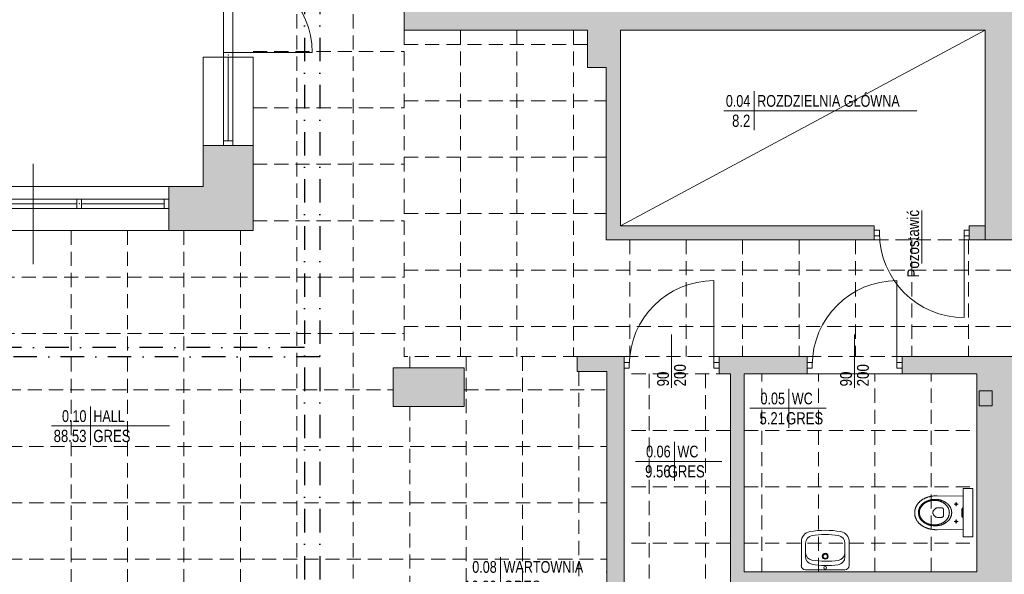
# Model space of a CAD drawing. Header units: millimetres. Extents: x -23540 to 53212, y -37964 to 41185.
# Tile 153 of 203: x 12116 to 13163, y -31683 to -31093. Entities that reach past the tile are written whole.
import ezdxf
from ezdxf.enums import TextEntityAlignment as Align

# ---------------------------------------------------------------- set-up
doc = ezdxf.new("R2010")
doc.units = ezdxf.units.MM
doc.linetypes.add('DASHDOT', pattern=[1, 0.5, -0.25, 0, -0.25])
doc.linetypes.add('DASHEDX2', pattern=[1.5, 1, -0.5])
doc.layers.get('0').update_dxf_attribs({"lineweight": 18})
for name, color, linetype, lineweight in [('BA_met', 7, 'Continuous', 18), ('BA_txs', 2, 'Continuous', 18), ('Cienka', 7, 'Continuous', 18), ('mm_klimatyzacja', 94, 'Continuous', 50), ('PG_PRZERYWANE_ŚREDNIE', 1, 'DASHEDX2', 18), ('PG_WIDOKOWE_CIENKIE', 1, 'Continuous', 18), ('PG_ŚCIANY_DZIAŁOWE', 3, 'Continuous', 18), ('PG_ŚCIANY_SŁUPY', 4, 'Continuous', 18), ('Przemek_okna', 7, 'Continuous', 18), ('WYPOSAŻENIE GARAŻU', 253, 'Continuous', 5)]:
    doc.layers.add(name, color=color, linetype=linetype, lineweight=lineweight)
doc.styles.add('BIKTS', font='bikromsw.shx', dxfattribs={"width": 0.85})
doc.styles.add('ROMANS', font='bikromsw.shx', dxfattribs={"width": 0.8})

# ---------------------------------------------------------------- blocks, each defined once
blk = doc.blocks.new('bikmet')
blk.add_line((0, 1.65), (0, -1.65))
at = {"style": 'ROMANS', "width": 0.8}
blk.add_attdef('NRPOM', text='', height=1, dxfattribs=at).set_placement((-0.333, 0.333), align=Align.RIGHT)
blk.add_attdef('NWAPOM', (0.25, 0.333), '', height=1, dxfattribs=at)
blk.add_attdef('RAREA', text='', height=1.042, dxfattribs=at).set_placement((-0.333, -0.333), align=Align.TOP_RIGHT)
blk.add_attdef('PODLOGA', text='', height=1.042, dxfattribs=at).set_placement((0.25, -0.333), align=Align.TOP_LEFT)
blk = doc.blocks.new('dr1h901')
at = {"color": 0}
blk.add_line((-0.5, 0), (-0.5, 1), dxfattribs=at)
blk.add_line((0, 0.362), (0, -0.266))
blk.add_arc((-0.5, 0), 1, 0, 90, dxfattribs=at)
blk = doc.blocks.new('jamb')
blk.add_lwpolyline([(-0.5, -0.5), (-0.5, 0.5), (0.5, 0.5), (0.5, -0.5)], close=True)

msp = doc.modelspace()

# ---------------------------------------------------------------- hatches: boundary and pattern name
at = {"lineweight": 18, "true_color": 0x636466, "transparency": 33554559}
h = msp.add_hatch(color=251, dxfattribs=at)
h.dxf.hatch_style = 1
h.paths.add_polyline_path([(13117.4, -31620.6), (13117.5, -31621.4), (13117.8, -31622), (13118.2, -31622.5), (13118.6, -31622.7), (13119, -31622.9), (13119, -31612.3), (13118.6, -31612.4), (13118.2, -31612.6), (13117.8, -31613.1), (13117.5, -31613.7), (13117.4, -31614.5)])
at = {"layer": 'PG_ŚCIANY_DZIAŁOWE', "true_color": 0x636466, "transparency": 33554610}
h = msp.add_hatch(color=251, dxfattribs=at)
h.dxf.hatch_style = 1
h.paths.add_polyline_path([(12531.1, -30145.2), (12536.1, -30145.2), (12536.1, -30150.7), (12531.1, -30150.7)])
h.paths.add_polyline_path([(12524.4, -30049.7), (12547.9, -30049.7), (12547.9, -29716.7), (12587.9, -29716.7), (12587.9, -29702.7), (12628.4, -29702.7), (12628.4, -29645.5), (12575.4, -29645.5), (12575.4, -29516.5), (12524.4, -29516.5)])
h.paths.add_polyline_path([(12547.9, -30150.7), (12536.1, -30150.7), (12536.1, -30145.2), (12531.1, -30145.2), (12531.1, -30150.7), (12524.4, -30150.7), (12524.4, -31104.5), (12719.5, -31104.5), (12719.5, -31144.2), (12739.4, -31144.2), (12739.4, -31327.5), (13024.4, -31327.5), (13024.4, -31312.5), (12754.4, -31312.5), (12754.4, -31104.5), (13142.4, -31104.5), (13142.4, -31327.5), (13181.4, -31327.5), (13181.4, -31330.5), (13311.4, -31330.5), (13350.4, -31330.5), (13387.3, -31300.5), (13192.9, -31300.5), (13192.9, -31079.5), (12547.9, -31079.5), (12547.9, -30518.7), (12729.4, -30518.7), (12729.4, -30497.2), (12547.9, -30497.2), (12547.9, -30314.7), (12562.9, -30314.7), (12562.9, -30272.2), (12547.9, -30272.2)])
h = msp.add_hatch(color=251, dxfattribs=at)
h.dxf.hatch_style = 1
h.paths.add_polyline_path([(12363.9, -31227), (12310.9, -31227), (12310.9, -31270.5), (12274.4, -31270.5), (12274.4, -31317.5), (12363.9, -31317.5)])
h = msp.add_hatch(color=251, dxfattribs=at)
h.dxf.hatch_style = 1
h.paths.add_polyline_path([(13387.3, -31475), (13350.4, -31475), (13350.4, -31943.5), (13176.4, -31943.5), (13176.4, -31559.5), (13176.4, -31451.5), (13053.9, -31451.5), (13053.9, -31470), (13133.4, -31470), (13133.4, -31680.5), (12885.9, -31680.5), (12885.9, -31470), (12952.9, -31470), (12952.9, -31451.5), (12859.4, -31451.5), (12859.4, -31470), (12871.4, -31470), (12871.4, -31699), (13133.4, -31699), (13133.4, -31885), (12758.4, -31885), (12758.4, -31470), (12758.4, -31451.5), (12708.4, -31451.5), (12708.4, -31467.5), (12739.9, -31467.5), (12739.9, -31906), (12939.4, -31906), (12939.4, -31913), (12948.4, -31913), (12948.4, -31906), (13137.4, -31906), (13137.4, -32071.5), (13123.9, -32071.5), (13123.9, -32143.5), (13198.9, -32143.5), (13198.9, -31989.4), (13387.3, -31989.4)])
h.paths.add_polyline_path([(13350.4, -31335), (13387.3, -31335), (13387.3, -31300.5), (13350.4, -31330.5)])
h = msp.add_hatch(color=251, dxfattribs=at)
h.dxf.hatch_style = 1
h.paths.add_polyline_path([(13142.4, -31312.5), (13125.4, -31312.5), (13125.4, -31327.5), (13142.4, -31327.5)])
h = msp.add_hatch(color=251, dxfattribs=at)
h.dxf.hatch_style = 1
h.paths.add_polyline_path([(12512.9, -31463.5), (12512.9, -31466.5), (12512.9, -31504.5), (12588.4, -31504.5), (12588.4, -31463.5)])

# ---------------------------------------------------------------- linework, layer by layer
at = {"color": 251, "lineweight": 20, "true_color": 0x636466}
for p, q in [((12524.4, -30150.7), (12524.4, -31104.5)), ((13024.4, -31327.5), (13024.4, -31312.5)), ((13125.4, -31312.5), (13125.4, -31327.5)), ((13133.4, -31470), (13133.4, -31680.5)), ((12739.4, -31680.5), (12739.9, -31680.5)), ((12885.9, -31680.5), (13133.4, -31680.5))]:
    msp.add_line(p, q, dxfattribs=at)
at = {"color": 251, "true_color": 0x636466}
for p, q in [((12332.4, -31038.8), (12332.4, -31128.1)), ((12342.4, -31038.8), (12342.4, -31128.1)), ((12310.9, -31270.5), (12310.9, -31133.1)), ((12332.4, -31133.1), (12310.9, -31133.1)), ((12332.4, -31128.1), (12332.4, -31227)), ((12332.4, -31128.1), (12342.4, -31128.1)), ((12332.4, -31133.1), (12342.4, -31133.1)), ((12337.4, -31128.1), (12426.7, -31128.1)), ((12337.4, -31133.1), (12337.4, -31222)), ((12342.4, -31128.1), (12342.4, -31227)), ((12342.4, -31133.1), (12363.9, -31133.1)), ((12363.9, -31317.5), (12363.9, -31133.1)), ((12363.9, -31227), (12310.9, -31227)), ((12342.4, -31222), (12332.4, -31222)), ((12310.9, -31270.5), (11576.9, -31270.5)), ((12274.4, -31317.5), (12274.4, -31270.5)), ((12274.4, -31284), (11985.4, -31284)), ((12176.5, -31289), (12087.2, -31289)), ((12176.5, -31289), (12087.2, -31289)), ((12176.5, -31284), (12176.5, -31294)), ((12181.5, -31284), (12181.5, -31294)), ((12269.4, -31289), (12181.5, -31289)), ((12269.4, -31294), (12269.4, -31284)), ((12274.4, -31294), (11985.4, -31294)), ((12363.9, -31317.5), (11617.9, -31317.5)), ((13024.4, -31317), (13024.4, -31323)), ((13029.9, -31317), (13024.4, -31317)), ((13029.9, -31323), (13029.9, -31317)), ((13119.9, -31317), (13119.9, -31323)), ((13125.4, -31317), (13119.9, -31317)), ((13125.4, -31323), (13125.4, -31317)), ((13024.4, -31323), (13029.9, -31323)), ((13119.9, -31323), (13125.4, -31323)), ((13125.4, -31327.5), (13181.4, -31327.5)), ((12708.4, -31451.5), (12758.4, -31451.5)), ((12708.4, -31464.5), (12708.4, -31451.5)), ((12708.4, -31451.5), (12708.4, -31467.5)), ((12758.4, -31470), (12758.4, -31451.5)), ((12859.4, -31451.5), (12952.9, -31451.5)), ((12859.4, -31470), (12859.4, -31451.5)), ((12952.9, -31470), (12952.9, -31451.5)), ((13053.9, -31451.5), (13176.4, -31451.5)), ((13053.9, -31470), (13053.9, -31451.5)), ((12512.9, -31504.5), (12512.9, -31463.5)), ((12512.9, -31463.5), (12588.4, -31463.5)), ((12512.9, -31463.5), (12512.9, -31466.5)), ((12588.4, -31504.5), (12588.4, -31463.5)), ((12708.4, -31467.5), (12739.9, -31467.5)), ((12739.9, -31467.5), (12739.9, -31906)), ((12758.4, -31470), (12758.4, -31885)), ((12859.4, -31470), (12871.4, -31470)), ((12871.4, -31470), (12871.4, -31699)), ((12885.9, -31470), (12952.9, -31470)), ((12885.9, -31680.5), (12885.9, -31470)), ((13053.9, -31470), (13133.4, -31470)), ((12512.9, -31504.5), (12588.4, -31504.5))]:
    msp.add_line(p, q, dxfattribs=at)
at = {"color": 251, "true_color": 0x636466, "extrusion": (0, 0, -1)}
for p, q in [((13074.9, -31352.6), (13074.9, -31296.1)), ((13119.9, -31320), (13119.9, -31410))]:
    msp.add_line(p, q, dxfattribs=at)
at = {"color": 251, "lineweight": 18, "true_color": 0x636466}
for p, q in [((13119, -31591.9), (13119, -31643.2)), ((13119, -31591.9), (13129, -31591.9)), ((13129, -31591.9), (13129, -31643.2)), ((13119, -31643.2), (13129, -31643.2))]:
    msp.add_line(p, q, dxfattribs=at)
at = {"color": 251, "lineweight": 13, "true_color": 0x636466}
for p, q in [((13074.6, -31604.2), (13074.3, -31604.5)), ((13075, -31604), (13074.6, -31604.2)), ((13075.4, -31603.7), (13075, -31604)), ((13075.7, -31603.5), (13075.4, -31603.7)), ((13076.1, -31603.2), (13075.7, -31603.5)), ((13076.5, -31603), (13076.1, -31603.2)), ((13076.9, -31602.8), (13076.5, -31603)), ((13077.4, -31602.6), (13076.9, -31602.8)), ((13077.8, -31602.3), (13077.4, -31602.6)), ((13078.2, -31602.1), (13077.8, -31602.3)), ((13078.7, -31601.9), (13078.2, -31602.1)), ((13079.1, -31601.7), (13078.7, -31601.9)), ((13079.6, -31601.6), (13079.1, -31601.7)), ((13080, -31601.4), (13079.6, -31601.6)), ((13080.5, -31601.2), (13080, -31601.4)), ((13081, -31601), (13080.5, -31601.2)), ((13081.4, -31600.9), (13081, -31601)), ((13081.9, -31600.7), (13081.4, -31600.9)), ((13082.4, -31600.6), (13081.9, -31600.7)), ((13082.2, -31604.4), (13082.7, -31604.3)), ((13082.9, -31600.5), (13082.4, -31600.6)), ((13082.7, -31604.3), (13083.2, -31604.1)), ((13083.5, -31600.3), (13082.9, -31600.5)), ((13083.2, -31604.1), (13083.7, -31604)), ((13084, -31600.2), (13083.5, -31600.3)), ((13083.7, -31604), (13084.2, -31603.9)), ((13084.5, -31600.1), (13084, -31600.2)), ((13084.2, -31603.9), (13084.7, -31603.8)), ((13085, -31600), (13084.5, -31600.1)), ((13084.7, -31603.8), (13085.2, -31603.7)), ((13085.6, -31599.9), (13085, -31600)), ((13085.2, -31603.7), (13085.7, -31603.6)), ((13086.1, -31599.8), (13085.6, -31599.9)), ((13085.7, -31603.6), (13086.3, -31603.5)), ((13086.7, -31599.8), (13086.1, -31599.8)), ((13086.3, -31603.5), (13086.8, -31603.5)), ((13087.2, -31599.7), (13086.7, -31599.8)), ((13086.8, -31603.5), (13087.3, -31603.4)), ((13087.8, -31599.6), (13087.2, -31599.7)), ((13087.3, -31603.4), (13087.9, -31603.4)), ((13088.4, -31599.6), (13087.8, -31599.6)), ((13087.9, -31603.4), (13088.4, -31603.4)), ((13089, -31599.5), (13088.4, -31599.6)), ((13088.4, -31603.4), (13089, -31603.4)), ((13089.5, -31599.5), (13089, -31599.5)), ((13089, -31603.4), (13089, -31603.4)), ((13089, -31603.4), (13089.5, -31603.4)), ((13090.1, -31599.5), (13089.5, -31599.5)), ((13089.5, -31603.4), (13090.1, -31603.4)), ((13090.7, -31599.5), (13090.1, -31599.5)), ((13090.1, -31603.4), (13090.6, -31603.4)), ((13090.6, -31603.4), (13091.2, -31603.5)), ((13091.3, -31599.5), (13090.7, -31599.5)), ((13091.2, -31603.5), (13091.7, -31603.5)), ((13119, -31600), (13091.3, -31599.5)), ((13091.7, -31603.5), (13092.2, -31603.6)), ((13092.2, -31603.6), (13092.7, -31603.7)), ((13092.7, -31603.7), (13093.2, -31603.8)), ((13093.2, -31603.8), (13093.8, -31603.9)), ((13093.8, -31603.9), (13094.3, -31604)), ((13094.3, -31604), (13094.8, -31604.1)), ((13094.8, -31604.1), (13095.3, -31604.3)), ((13095.3, -31604.3), (13095.7, -31604.4)), ((13067.6, -31614.7), (13067.5, -31615.1)), ((13067.7, -31614.3), (13067.6, -31614.7)), ((13067.8, -31613.9), (13067.7, -31614.3)), ((13067.9, -31613.5), (13067.8, -31613.9)), ((13068, -31613.2), (13067.9, -31613.5)), ((13068.1, -31612.8), (13068, -31613.2)), ((13068.2, -31612.4), (13068.1, -31612.8)), ((13068.4, -31612), (13068.2, -31612.4)), ((13068.5, -31611.6), (13068.4, -31612)), ((13068.7, -31611.3), (13068.5, -31611.6)), ((13068.9, -31610.9), (13068.7, -31611.3)), ((13069.1, -31610.5), (13068.9, -31610.9)), ((13069.3, -31610.2), (13069.1, -31610.5)), ((13069.5, -31609.8), (13069.3, -31610.2)), ((13069.7, -31609.5), (13069.5, -31609.8)), ((13069.9, -31609.1), (13069.7, -31609.5)), ((13070.1, -31608.8), (13069.9, -31609.1)), ((13070.4, -31608.5), (13070.1, -31608.8)), ((13070.6, -31608.1), (13070.4, -31608.5)), ((13070.9, -31607.8), (13070.6, -31608.1)), ((13071.1, -31607.5), (13070.9, -31607.8)), ((13071.4, -31607.1), (13071.1, -31607.5)), ((13071.7, -31606.8), (13071.4, -31607.1)), ((13071.6, -31614.9), (13071.7, -31614.4)), ((13072, -31606.5), (13071.7, -31606.8)), ((13071.7, -31614.4), (13071.8, -31614)), ((13071.8, -31614), (13071.9, -31613.6)), ((13071.9, -31613.6), (13072.1, -31613.2)), ((13072.3, -31606.2), (13072, -31606.5)), ((13072.1, -31613.2), (13072.3, -31612.8)), ((13072.6, -31605.9), (13072.3, -31606.2)), ((13072.3, -31612.8), (13072.4, -31612.4)), ((13072.4, -31612.4), (13072.6, -31612.1)), ((13072.9, -31605.6), (13072.6, -31605.9)), ((13072.6, -31612.1), (13072.8, -31611.7)), ((13072.6, -31614.8), (13072.8, -31614.4)), ((13072.8, -31611.7), (13073.1, -31611.3)), ((13072.8, -31614.4), (13072.9, -31614)), ((13073.2, -31605.3), (13072.9, -31605.6)), ((13072.9, -31614), (13073, -31613.5)), ((13073, -31613.5), (13073.2, -31613.1)), ((13073.1, -31611.3), (13073.3, -31610.9)), ((13073.6, -31605.1), (13073.2, -31605.3)), ((13073.2, -31613.1), (13073.4, -31612.7)), ((13073.3, -31610.9), (13073.5, -31610.6)), ((13073.4, -31612.7), (13073.6, -31612.3)), ((13073.5, -31610.6), (13073.8, -31610.2)), ((13073.9, -31604.8), (13073.6, -31605.1)), ((13073.6, -31612.3), (13073.8, -31612)), ((13073.8, -31610.2), (13074.1, -31609.9)), ((13073.8, -31612), (13074, -31611.6)), ((13074.3, -31604.5), (13073.9, -31604.8)), ((13074, -31611.6), (13074.3, -31611.2)), ((13074.1, -31609.9), (13074.3, -31609.5)), ((13074.3, -31609.5), (13074.6, -31609.2)), ((13074.3, -31611.2), (13074.5, -31610.8)), ((13074.5, -31610.8), (13074.8, -31610.5)), ((13074.6, -31609.2), (13075, -31608.9)), ((13074.8, -31610.5), (13075, -31610.1)), ((13075, -31608.9), (13075.3, -31608.5)), ((13075, -31610.1), (13075.3, -31609.8)), ((13075.3, -31608.5), (13075.6, -31608.2)), ((13075.3, -31609.8), (13075.6, -31609.5)), ((13075.6, -31608.2), (13075.9, -31607.9)), ((13075.6, -31609.5), (13076, -31609.1)), ((13075.9, -31607.9), (13076.3, -31607.6)), ((13076, -31609.1), (13076.3, -31608.8)), ((13076.3, -31607.6), (13076.7, -31607.3)), ((13076.3, -31608.8), (13076.6, -31608.5)), ((13076.6, -31608.5), (13077, -31608.2)), ((13076.7, -31607.3), (13077, -31607.1)), ((13077, -31607.1), (13077.4, -31606.8)), ((13077, -31608.2), (13077.4, -31607.9)), ((13077.4, -31606.8), (13077.8, -31606.5)), ((13077.4, -31607.9), (13077.7, -31607.6)), ((13077.7, -31607.6), (13078.1, -31607.4)), ((13077.8, -31606.5), (13078.2, -31606.3)), ((13078.1, -31607.4), (13078.5, -31607.1)), ((13078.2, -31606.3), (13078.6, -31606)), ((13078.5, -31607.1), (13078.9, -31606.8)), ((13078.6, -31606), (13079, -31605.8)), ((13078.9, -31606.8), (13079.4, -31606.6)), ((13079, -31605.8), (13079.5, -31605.6)), ((13079.4, -31606.6), (13079.8, -31606.4)), ((13079.5, -31605.6), (13079.9, -31605.4)), ((13079.8, -31606.4), (13080.2, -31606.2)), ((13079.9, -31605.4), (13080.4, -31605.1)), ((13080.2, -31606.2), (13080.7, -31605.9)), ((13080.4, -31605.1), (13080.8, -31605)), ((13080.7, -31605.9), (13081.1, -31605.7)), ((13080.8, -31605), (13081.3, -31604.8)), ((13081.1, -31605.7), (13081.6, -31605.6)), ((13081.3, -31604.8), (13081.7, -31604.6)), ((13081.6, -31605.6), (13082.1, -31605.4)), ((13081.7, -31604.6), (13082.2, -31604.4)), ((13082.1, -31605.4), (13082.5, -31605.2)), ((13082.5, -31605.2), (13083, -31605.1)), ((13083, -31605.1), (13083.5, -31605)), ((13083.5, -31605), (13084, -31604.8)), ((13084, -31604.8), (13084.5, -31604.7)), ((13084.5, -31604.7), (13085, -31604.6)), ((13085, -31604.6), (13085.6, -31604.6)), ((13085.6, -31604.6), (13086.1, -31604.5)), ((13086.1, -31604.5), (13086.6, -31604.4)), ((13086.6, -31604.4), (13087.2, -31604.4)), ((13087.2, -31604.4), (13087.7, -31604.4)), ((13087.3, -31615.2), (13087.6, -31614.8)), ((13087.6, -31614.8), (13087.9, -31614.4)), ((13087.7, -31604.4), (13088.2, -31604.4)), ((13087.9, -31614.4), (13088.2, -31614)), ((13088.2, -31604.4), (13088.2, -31604.4)), ((13088.2, -31604.4), (13088.8, -31604.4)), ((13088.2, -31614), (13088.6, -31613.6)), ((13088.6, -31613.6), (13089, -31613.3)), ((13088.8, -31604.4), (13089.3, -31604.4)), ((13089, -31613.3), (13089.4, -31613)), ((13089.3, -31604.4), (13089.9, -31604.4)), ((13089.4, -31613), (13089.9, -31612.8)), ((13089.9, -31604.4), (13090.4, -31604.5)), ((13089.9, -31612.8), (13090.4, -31612.6)), ((13090.4, -31604.5), (13090.9, -31604.6)), ((13090.4, -31612.6), (13090.9, -31612.4)), ((13090.9, -31604.6), (13091.4, -31604.6)), ((13090.9, -31612.4), (13091.4, -31612.3)), ((13091.4, -31604.6), (13092, -31604.7)), ((13091.4, -31612.3), (13091.9, -31612.3)), ((13091.9, -31612.3), (13095.8, -31612.3)), ((13092, -31604.7), (13092.5, -31604.8)), ((13092.5, -31604.8), (13093, -31605)), ((13093, -31605), (13093.5, -31605.1)), ((13093.5, -31605.1), (13093.9, -31605.2)), ((13093.9, -31605.2), (13094.4, -31605.4)), ((13094.4, -31605.4), (13094.9, -31605.6)), ((13094.9, -31605.6), (13095.4, -31605.7)), ((13095.4, -31605.7), (13095.8, -31605.9)), ((13095.7, -31604.4), (13096.2, -31604.6)), ((13095.8, -31605.9), (13096.3, -31606.2)), ((13095.8, -31612.3), (13096.1, -31612.3)), ((13096.1, -31612.3), (13096.5, -31612.4)), ((13096.2, -31604.6), (13096.7, -31604.8)), ((13096.3, -31606.2), (13096.7, -31606.4)), ((13096.5, -31612.4), (13096.9, -31612.6)), ((13096.7, -31604.8), (13097.1, -31605)), ((13096.7, -31606.4), (13097.1, -31606.6)), ((13096.9, -31612.6), (13097.3, -31612.8)), ((13097.1, -31605), (13097.6, -31605.1)), ((13097.1, -31606.6), (13097.5, -31606.8)), ((13097.3, -31612.8), (13097.7, -31613.2)), ((13097.5, -31606.8), (13098, -31607.1)), ((13097.6, -31605.1), (13098, -31605.4)), ((13097.7, -31613.2), (13097.9, -31613.7)), ((13097.9, -31613.7), (13098, -31614.4)), ((13098, -31605.4), (13098.5, -31605.6)), ((13098, -31607.1), (13098.4, -31607.4)), ((13098, -31614.4), (13098, -31614.4)), ((13098, -31614.4), (13098, -31617.7)), ((13098.4, -31607.4), (13098.7, -31607.6)), ((13098.5, -31605.6), (13098.9, -31605.8)), ((13098.7, -31607.6), (13099.1, -31607.9)), ((13098.9, -31605.8), (13099.3, -31606)), ((13099.1, -31607.9), (13099.5, -31608.2)), ((13099.3, -31606), (13099.7, -31606.3)), ((13099.5, -31608.2), (13099.8, -31608.5)), ((13099.7, -31606.3), (13100.1, -31606.5)), ((13099.8, -31608.5), (13100.2, -31608.8)), ((13100.1, -31606.5), (13100.5, -31606.8)), ((13100.2, -31608.8), (13100.5, -31609.1)), ((13100.5, -31606.8), (13100.9, -31607.1)), ((13100.5, -31609.1), (13100.8, -31609.5)), ((13100.8, -31609.5), (13101.1, -31609.8)), ((13100.9, -31607.1), (13101.3, -31607.3)), ((13101.1, -31609.8), (13101.4, -31610.1)), ((13101.3, -31607.3), (13101.7, -31607.6)), ((13101.4, -31610.1), (13101.7, -31610.5)), ((13101.7, -31607.6), (13102, -31607.9)), ((13101.7, -31610.5), (13102, -31610.8)), ((13102, -31607.9), (13102.4, -31608.2)), ((13102, -31610.8), (13102.2, -31611.2)), ((13102.2, -31611.2), (13102.5, -31611.6)), ((13102.4, -31608.2), (13102.7, -31608.5)), ((13102.5, -31611.6), (13102.7, -31612)), ((13102.7, -31608.5), (13103, -31608.9)), ((13102.7, -31612), (13102.9, -31612.3)), ((13102.9, -31612.3), (13103.1, -31612.7)), ((13103, -31608.9), (13103.3, -31609.2)), ((13103.1, -31612.7), (13103.3, -31613.1)), ((13103.3, -31609.2), (13103.6, -31609.5)), ((13103.3, -31613.1), (13103.4, -31613.5)), ((13103.4, -31613.5), (13103.6, -31614)), ((13103.6, -31609.5), (13103.9, -31609.9)), ((13103.6, -31614), (13103.7, -31614.4)), ((13103.7, -31614.4), (13103.8, -31614.8)), ((13103.9, -31609.9), (13104.2, -31610.2)), ((13104.2, -31610.2), (13104.4, -31610.6)), ((13104.4, -31610.6), (13104.7, -31610.9)), ((13104.7, -31610.9), (13104.9, -31611.3)), ((13104.9, -31611.3), (13105.1, -31611.7)), ((13105.1, -31611.7), (13105.3, -31612.1)), ((13105.3, -31612.1), (13105.5, -31612.4)), ((13105.5, -31612.4), (13105.7, -31612.8)), ((13105.7, -31612.8), (13105.9, -31613.2)), ((13105.9, -31613.2), (13106, -31613.6)), ((13106, -31613.6), (13106.2, -31614)), ((13106.2, -31614), (13106.3, -31614.4)), ((13106.3, -31614.4), (13106.4, -31614.9)), ((13109.2, -31608.4), (13113.7, -31608.4)), ((13110.7, -31608), (13110.6, -31608.4)), ((13110.6, -31608.4), (13110.7, -31608.8)), ((13111, -31607.7), (13110.7, -31608)), ((13110.7, -31608.8), (13111, -31609.1)), ((13111.4, -31607.6), (13111, -31607.7)), ((13111, -31609.1), (13111.4, -31609.2)), ((13111.4, -31610.6), (13111.4, -31606.2)), ((13111.8, -31607.7), (13111.4, -31607.6)), ((13111.4, -31609.2), (13111.8, -31609.1)), ((13112.1, -31608), (13111.8, -31607.7)), ((13111.8, -31609.1), (13112.1, -31608.8)), ((13112.2, -31608.4), (13112.1, -31608)), ((13112.1, -31608.8), (13112.2, -31608.4)), ((13117.4, -31614.5), (13117.5, -31613.7)), ((13117.4, -31614.5), (13117.4, -31620.6)), ((13117.5, -31613.7), (13117.8, -31613.1)), ((13117.8, -31613.1), (13118.2, -31612.6)), ((13118.2, -31612.6), (13118.6, -31612.4)), ((13118.6, -31612.4), (13119, -31612.3)), ((13067.4, -31616.3), (13067.3, -31616.7)), ((13067.3, -31616.7), (13067.3, -31617.1)), ((13067.3, -31617.1), (13067.3, -31617.6)), ((13067.3, -31617.6), (13067.3, -31618)), ((13067.3, -31618), (13067.3, -31618.4)), ((13067.3, -31618.4), (13067.3, -31618.8)), ((13067.3, -31618.8), (13067.4, -31619.2)), ((13067.5, -31615.5), (13067.4, -31615.9)), ((13067.4, -31615.9), (13067.4, -31616.3)), ((13067.4, -31619.2), (13067.4, -31619.6)), ((13067.4, -31619.6), (13067.5, -31620)), ((13067.5, -31615.1), (13067.5, -31615.5)), ((13067.5, -31620), (13067.5, -31620.4)), ((13067.5, -31620.4), (13067.6, -31620.8)), ((13067.6, -31620.8), (13067.7, -31621.2)), ((13067.7, -31621.2), (13067.8, -31621.6)), ((13067.8, -31621.6), (13067.9, -31622)), ((13067.9, -31622), (13068, -31622.3)), ((13068, -31622.3), (13068.1, -31622.7)), ((13068.1, -31622.7), (13068.3, -31623.1)), ((13068.3, -31623.1), (13068.4, -31623.5)), ((13068.4, -31623.5), (13068.6, -31623.8)), ((13068.6, -31623.8), (13068.8, -31624.2)), ((13068.8, -31624.2), (13068.9, -31624.6)), ((13068.9, -31624.6), (13069.1, -31624.9)), ((13069.1, -31624.9), (13069.3, -31625.3)), ((13071.3, -31616.6), (13071.4, -31616.1)), ((13071.3, -31617), (13071.3, -31616.6)), ((13071.3, -31617.4), (13071.3, -31617)), ((13071.3, -31617.9), (13071.3, -31617.4)), ((13071.3, -31617.4), (13071.3, -31617.4)), ((13071.3, -31618.3), (13071.3, -31617.9)), ((13071.4, -31618.7), (13071.3, -31618.3)), ((13071.4, -31615.7), (13071.5, -31615.3)), ((13071.4, -31616.1), (13071.4, -31615.7)), ((13071.4, -31619.2), (13071.4, -31618.7)), ((13071.5, -31619.6), (13071.4, -31619.2)), ((13071.5, -31615.3), (13071.6, -31614.9)), ((13071.6, -31620), (13071.5, -31619.6)), ((13071.7, -31620.4), (13071.6, -31620)), ((13071.8, -31620.8), (13071.7, -31620.4)), ((13071.9, -31621.2), (13071.8, -31620.8)), ((13072.1, -31621.6), (13071.9, -31621.2)), ((13072.3, -31622), (13072.1, -31621.6)), ((13072.3, -31617), (13072.4, -31616.5)), ((13072.3, -31617.4), (13072.3, -31617)), ((13072.3, -31617.9), (13072.3, -31617.4)), ((13072.3, -31617.4), (13072.3, -31617.4)), ((13072.4, -31618.3), (13072.3, -31617.9)), ((13072.4, -31622.4), (13072.3, -31622)), ((13072.4, -31616.1), (13072.5, -31615.7)), ((13072.4, -31616.5), (13072.4, -31616.1)), ((13072.4, -31618.8), (13072.4, -31618.3)), ((13072.5, -31619.2), (13072.4, -31618.8)), ((13072.6, -31622.8), (13072.4, -31622.4)), ((13072.5, -31615.7), (13072.6, -31615.2)), ((13072.6, -31619.6), (13072.5, -31619.2)), ((13072.6, -31615.2), (13072.6, -31614.8)), ((13072.6, -31620.1), (13072.6, -31619.6)), ((13072.8, -31620.5), (13072.6, -31620.1)), ((13072.8, -31623.2), (13072.6, -31622.8)), ((13072.9, -31620.9), (13072.8, -31620.5)), ((13073.1, -31623.5), (13072.8, -31623.2)), ((13073, -31621.3), (13072.9, -31620.9)), ((13073.2, -31621.7), (13073, -31621.3)), ((13073.3, -31623.9), (13073.1, -31623.5)), ((13073.4, -31622.1), (13073.2, -31621.7)), ((13073.5, -31624.3), (13073.3, -31623.9)), ((13073.6, -31622.5), (13073.4, -31622.1)), ((13073.8, -31624.6), (13073.5, -31624.3)), ((13073.8, -31622.9), (13073.6, -31622.5)), ((13074, -31623.3), (13073.8, -31622.9)), ((13074.1, -31625), (13073.8, -31624.6)), ((13074.3, -31623.6), (13074, -31623.3)), ((13074.3, -31625.3), (13074.1, -31625)), ((13074.5, -31624), (13074.3, -31623.6)), ((13074.8, -31624.4), (13074.5, -31624)), ((13075, -31624.7), (13074.8, -31624.4)), ((13075.3, -31625.1), (13075, -31624.7)), ((13075.6, -31625.4), (13075.3, -31625.1)), ((13086.6, -31617.4), (13086.7, -31617)), ((13086.7, -31617.9), (13086.6, -31617.4)), ((13086.7, -31616.5), (13086.9, -31616.1)), ((13086.7, -31617), (13086.7, -31616.5)), ((13086.7, -31618.3), (13086.7, -31617.9)), ((13086.9, -31618.8), (13086.7, -31618.3)), ((13086.9, -31616.1), (13087.1, -31615.6)), ((13087.1, -31619.2), (13086.9, -31618.8)), ((13087.1, -31615.6), (13087.3, -31615.2)), ((13087.3, -31619.7), (13087.1, -31619.2)), ((13087.6, -31620.1), (13087.3, -31619.7)), ((13087.9, -31620.5), (13087.6, -31620.1)), ((13088.2, -31620.9), (13087.9, -31620.5)), ((13088.6, -31621.2), (13088.2, -31620.9)), ((13089, -31621.5), (13088.6, -31621.2)), ((13089.4, -31621.8), (13089, -31621.5)), ((13089.9, -31622.1), (13089.4, -31621.8)), ((13090.4, -31622.3), (13089.9, -31622.1)), ((13090.9, -31622.4), (13090.4, -31622.3)), ((13091.4, -31622.5), (13090.9, -31622.4)), ((13091.9, -31622.5), (13091.4, -31622.5)), ((13095.7, -31622.5), (13091.9, -31622.5)), ((13096.1, -31622.5), (13095.7, -31622.5)), ((13096.5, -31622.4), (13096.1, -31622.5)), ((13096.9, -31622.3), (13096.5, -31622.4)), ((13097.3, -31622), (13096.9, -31622.3)), ((13097.7, -31621.7), (13097.3, -31622)), ((13097.9, -31621.1), (13097.7, -31621.7)), ((13098, -31620.4), (13097.9, -31621.1)), ((13098, -31617.7), (13098, -31620.4)), ((13101.1, -31625.1), (13100.8, -31625.4)), ((13101.4, -31624.7), (13101.1, -31625.1)), ((13101.7, -31624.4), (13101.4, -31624.7)), ((13102, -31624), (13101.7, -31624.4)), ((13102.2, -31623.6), (13102, -31624)), ((13102.5, -31623.3), (13102.2, -31623.6)), ((13102.7, -31622.9), (13102.5, -31623.3)), ((13102.9, -31622.5), (13102.7, -31622.9)), ((13103.1, -31622.1), (13102.9, -31622.5)), ((13103.3, -31621.7), (13103.1, -31622.1)), ((13103.4, -31621.3), (13103.3, -31621.7)), ((13103.6, -31620.9), (13103.4, -31621.3)), ((13103.7, -31620.5), (13103.6, -31620.9)), ((13103.9, -31625), (13103.6, -31625.3)), ((13103.8, -31620.1), (13103.7, -31620.5)), ((13103.8, -31614.8), (13103.9, -31615.2)), ((13103.9, -31619.6), (13103.8, -31620.1)), ((13103.9, -31615.2), (13104, -31615.7)), ((13104, -31619.2), (13103.9, -31619.6)), ((13104.2, -31624.6), (13103.9, -31625)), ((13104, -31615.7), (13104.1, -31616.1)), ((13104.1, -31618.8), (13104, -31619.2)), ((13104.1, -31616.1), (13104.1, -31616.5)), ((13104.1, -31616.5), (13104.1, -31617)), ((13104.1, -31617), (13104.2, -31617.4)), ((13104.2, -31617.4), (13104.1, -31617.9)), ((13104.1, -31617.9), (13104.1, -31618.3)), ((13104.1, -31618.3), (13104.1, -31618.8)), ((13104.2, -31617.4), (13104.2, -31617.4)), ((13104.4, -31624.3), (13104.2, -31624.6)), ((13104.7, -31623.9), (13104.4, -31624.3)), ((13104.9, -31623.5), (13104.7, -31623.9)), ((13105.1, -31623.2), (13104.9, -31623.5)), ((13105.3, -31622.8), (13105.1, -31623.2)), ((13105.5, -31622.4), (13105.3, -31622.8)), ((13105.7, -31622), (13105.5, -31622.4)), ((13105.9, -31621.6), (13105.7, -31622)), ((13106, -31621.2), (13105.9, -31621.6)), ((13106.2, -31620.8), (13106, -31621.2)), ((13106.3, -31620.4), (13106.2, -31620.8)), ((13106.4, -31620), (13106.3, -31620.4)), ((13106.4, -31614.9), (13106.5, -31615.3)), ((13106.5, -31619.6), (13106.4, -31620)), ((13106.5, -31615.3), (13106.5, -31615.7)), ((13106.5, -31615.7), (13106.6, -31616.1)), ((13106.6, -31618.7), (13106.5, -31619.2)), ((13106.5, -31619.2), (13106.5, -31619.6)), ((13106.6, -31616.1), (13106.6, -31616.6)), ((13106.6, -31616.6), (13106.7, -31617)), ((13106.7, -31617.9), (13106.6, -31618.3)), ((13106.6, -31618.3), (13106.6, -31618.7)), ((13106.7, -31617), (13106.7, -31617.4)), ((13106.7, -31617.4), (13106.7, -31617.9)), ((13111.4, -31629), (13111.4, -31624.6)), ((13117.4, -31620.6), (13117.5, -31621.4)), ((13117.5, -31621.4), (13117.8, -31622)), ((13117.8, -31622), (13118.2, -31622.5)), ((13118.2, -31622.5), (13118.6, -31622.7)), ((13118.6, -31622.7), (13119, -31622.9)), ((13069.3, -31625.3), (13069.5, -31625.6)), ((13069.5, -31625.6), (13069.7, -31626)), ((13069.7, -31626), (13070, -31626.3)), ((13070, -31626.3), (13070.2, -31626.7)), ((13070.2, -31626.7), (13070.5, -31627)), ((13070.5, -31627), (13070.7, -31627.3)), ((13070.7, -31627.3), (13071, -31627.7)), ((13071, -31627.7), (13071.3, -31628)), ((13071.3, -31628), (13071.5, -31628.3)), ((13071.5, -31628.3), (13071.8, -31628.6)), ((13071.8, -31628.6), (13072.1, -31628.9)), ((13072.1, -31628.9), (13072.4, -31629.2)), ((13072.4, -31629.2), (13072.8, -31629.5)), ((13072.8, -31629.5), (13073.1, -31629.8)), ((13073.1, -31629.8), (13073.4, -31630.1)), ((13073.4, -31630.1), (13073.8, -31630.3)), ((13073.8, -31630.3), (13074.1, -31630.6)), ((13074.1, -31630.6), (13074.5, -31630.9)), ((13074.6, -31625.7), (13074.3, -31625.3)), ((13074.5, -31630.9), (13074.9, -31631.1)), ((13075, -31626), (13074.6, -31625.7)), ((13074.9, -31631.1), (13075.2, -31631.4)), ((13075.3, -31626.3), (13075, -31626)), ((13075.2, -31631.4), (13075.6, -31631.6)), ((13075.6, -31626.6), (13075.3, -31626.3)), ((13076, -31625.7), (13075.6, -31625.4)), ((13075.9, -31626.9), (13075.6, -31626.6)), ((13075.6, -31631.6), (13076, -31631.9)), ((13076.3, -31627.2), (13075.9, -31626.9)), ((13076.3, -31626), (13076, -31625.7)), ((13076, -31631.9), (13076.4, -31632.1)), ((13076.6, -31626.4), (13076.3, -31626)), ((13076.7, -31627.5), (13076.3, -31627.2)), ((13076.4, -31632.1), (13076.8, -31632.3)), ((13077, -31626.7), (13076.6, -31626.4)), ((13077, -31627.8), (13076.7, -31627.5)), ((13076.8, -31632.3), (13077.2, -31632.6)), ((13077.4, -31626.9), (13077, -31626.7)), ((13077.4, -31628.1), (13077, -31627.8)), ((13077.2, -31632.6), (13077.7, -31632.8)), ((13077.7, -31627.2), (13077.4, -31626.9)), ((13077.8, -31628.3), (13077.4, -31628.1)), ((13078.1, -31627.5), (13077.7, -31627.2)), ((13077.7, -31632.8), (13078.1, -31633)), ((13078.2, -31628.6), (13077.8, -31628.3)), ((13078.5, -31627.8), (13078.1, -31627.5)), ((13078.1, -31633), (13078.6, -31633.2)), ((13078.6, -31628.8), (13078.2, -31628.6)), ((13078.9, -31628), (13078.5, -31627.8)), ((13079, -31629.1), (13078.6, -31628.8)), ((13078.6, -31633.2), (13079, -31633.4)), ((13079.4, -31628.2), (13078.9, -31628)), ((13079.5, -31629.3), (13079, -31629.1)), ((13079, -31633.4), (13079.5, -31633.6)), ((13079.8, -31628.5), (13079.4, -31628.2)), ((13079.9, -31629.5), (13079.5, -31629.3)), ((13079.5, -31633.6), (13079.9, -31633.7)), ((13080.2, -31628.7), (13079.8, -31628.5)), ((13080.4, -31629.7), (13079.9, -31629.5)), ((13079.9, -31633.7), (13080.4, -31633.9)), ((13080.7, -31628.9), (13080.2, -31628.7)), ((13080.8, -31629.9), (13080.4, -31629.7)), ((13080.4, -31633.9), (13080.9, -31634.1)), ((13081.1, -31629.1), (13080.7, -31628.9)), ((13081.3, -31630.1), (13080.8, -31629.9)), ((13080.9, -31634.1), (13081.4, -31634.2)), ((13081.6, -31629.3), (13081.1, -31629.1)), ((13081.7, -31630.3), (13081.3, -31630.1)), ((13081.4, -31634.2), (13081.9, -31634.4)), ((13082.1, -31629.5), (13081.6, -31629.3)), ((13082.2, -31630.4), (13081.7, -31630.3)), ((13081.9, -31634.4), (13082.4, -31634.5)), ((13082.5, -31629.6), (13082.1, -31629.5)), ((13082.7, -31630.6), (13082.2, -31630.4)), ((13082.4, -31634.5), (13082.9, -31634.7)), ((13083, -31629.8), (13082.5, -31629.6)), ((13083.2, -31630.7), (13082.7, -31630.6)), ((13082.9, -31634.7), (13083.4, -31634.8)), ((13083.5, -31629.9), (13083, -31629.8)), ((13083.7, -31630.8), (13083.2, -31630.7)), ((13083.4, -31634.8), (13083.9, -31634.9)), ((13084, -31630), (13083.5, -31629.9)), ((13084.2, -31631), (13083.7, -31630.8)), ((13083.9, -31634.9), (13084.5, -31635)), ((13084.5, -31630.1), (13084, -31630)), ((13084.7, -31631.1), (13084.2, -31631)), ((13085, -31630.2), (13084.5, -31630.1)), ((13084.5, -31635), (13085, -31635.1)), ((13085.2, -31631.2), (13084.7, -31631.1)), ((13085.6, -31630.3), (13085, -31630.2)), ((13085, -31635.1), (13085.5, -31635.2)), ((13085.7, -31631.3), (13085.2, -31631.2)), ((13085.5, -31635.2), (13086.1, -31635.3)), ((13086.1, -31630.4), (13085.6, -31630.3)), ((13086.3, -31631.3), (13085.7, -31631.3)), ((13086.6, -31630.4), (13086.1, -31630.4)), ((13086.1, -31635.3), (13086.6, -31635.4)), ((13086.8, -31631.4), (13086.3, -31631.3)), ((13087.2, -31630.5), (13086.6, -31630.4)), ((13086.6, -31635.4), (13087.2, -31635.4)), ((13087.3, -31631.4), (13086.8, -31631.4)), ((13087.7, -31630.5), (13087.2, -31630.5)), ((13087.2, -31635.4), (13087.8, -31635.5)), ((13087.9, -31631.5), (13087.3, -31631.4)), ((13088.2, -31630.5), (13087.7, -31630.5)), ((13087.8, -31635.5), (13088.4, -31635.5)), ((13088.4, -31631.5), (13087.9, -31631.5)), ((13088.8, -31630.5), (13088.2, -31630.5)), ((13088.2, -31630.5), (13088.2, -31630.5)), ((13089, -31631.5), (13088.4, -31631.5)), ((13088.4, -31635.5), (13088.9, -31635.6)), ((13089.3, -31630.5), (13088.8, -31630.5)), ((13088.9, -31635.6), (13089.5, -31635.6)), ((13089.5, -31631.5), (13089, -31631.5)), ((13089.9, -31630.4), (13089.3, -31630.5)), ((13090.1, -31631.5), (13089.5, -31631.5)), ((13089.5, -31635.6), (13090.1, -31635.6)), ((13090.4, -31630.4), (13089.9, -31630.4)), ((13090.6, -31631.4), (13090.1, -31631.5)), ((13090.1, -31635.6), (13090.7, -31635.6)), ((13090.9, -31630.3), (13090.4, -31630.4)), ((13091.2, -31631.4), (13090.6, -31631.4)), ((13090.7, -31635.6), (13091.3, -31635.6)), ((13091.4, -31630.2), (13090.9, -31630.3)), ((13091.7, -31631.3), (13091.2, -31631.4)), ((13091.3, -31635.6), (13119, -31635.1)), ((13092, -31630.1), (13091.4, -31630.2)), ((13092.2, -31631.3), (13091.7, -31631.3)), ((13092.5, -31630), (13092, -31630.1)), ((13092.7, -31631.2), (13092.2, -31631.3)), ((13093, -31629.9), (13092.5, -31630)), ((13093.2, -31631.1), (13092.7, -31631.2)), ((13093.5, -31629.8), (13093, -31629.9)), ((13093.8, -31631), (13093.2, -31631.1)), ((13093.9, -31629.6), (13093.5, -31629.8)), ((13094.3, -31630.8), (13093.8, -31631)), ((13094.4, -31629.5), (13093.9, -31629.6)), ((13094.8, -31630.7), (13094.3, -31630.8)), ((13094.9, -31629.3), (13094.4, -31629.5)), ((13095.3, -31630.6), (13094.8, -31630.7)), ((13095.4, -31629.1), (13094.9, -31629.3)), ((13095.7, -31630.4), (13095.3, -31630.6)), ((13095.8, -31628.9), (13095.4, -31629.1)), ((13096.2, -31630.3), (13095.7, -31630.4)), ((13096.3, -31628.7), (13095.8, -31628.9)), ((13096.7, -31630.1), (13096.2, -31630.3)), ((13096.7, -31628.5), (13096.3, -31628.7)), ((13097.1, -31628.2), (13096.7, -31628.5)), ((13097.1, -31629.9), (13096.7, -31630.1)), ((13097.5, -31628), (13097.1, -31628.2)), ((13097.6, -31629.7), (13097.1, -31629.9)), ((13098, -31627.8), (13097.5, -31628)), ((13098, -31629.5), (13097.6, -31629.7)), ((13098.4, -31627.5), (13098, -31627.8)), ((13098.5, -31629.3), (13098, -31629.5)), ((13098.7, -31627.2), (13098.4, -31627.5)), ((13098.9, -31629.1), (13098.5, -31629.3)), ((13099.1, -31626.9), (13098.7, -31627.2)), ((13099.3, -31628.8), (13098.9, -31629.1)), ((13099.5, -31626.7), (13099.1, -31626.9)), ((13099.7, -31628.6), (13099.3, -31628.8)), ((13099.8, -31626.4), (13099.5, -31626.7)), ((13100.1, -31628.3), (13099.7, -31628.6)), ((13100.2, -31626), (13099.8, -31626.4)), ((13100.5, -31628.1), (13100.1, -31628.3)), ((13100.5, -31625.7), (13100.2, -31626)), ((13100.8, -31625.4), (13100.5, -31625.7)), ((13100.9, -31627.8), (13100.5, -31628.1)), ((13101.3, -31627.5), (13100.9, -31627.8)), ((13101.7, -31627.2), (13101.3, -31627.5)), ((13102, -31626.9), (13101.7, -31627.2)), ((13102.4, -31626.6), (13102, -31626.9)), ((13102.7, -31626.3), (13102.4, -31626.6)), ((13103, -31626), (13102.7, -31626.3)), ((13103.3, -31625.7), (13103, -31626)), ((13103.6, -31625.3), (13103.3, -31625.7)), ((13109.2, -31626.8), (13113.7, -31626.8)), ((13110.7, -31626.4), (13110.6, -31626.8)), ((13110.6, -31626.8), (13110.7, -31627.2)), ((13111, -31626.1), (13110.7, -31626.4)), ((13110.7, -31627.2), (13111, -31627.5)), ((13111.4, -31626), (13111, -31626.1)), ((13111, -31627.5), (13111.4, -31627.6)), ((13111.8, -31626.1), (13111.4, -31626)), ((13111.4, -31627.6), (13111.8, -31627.5)), ((13112.1, -31626.4), (13111.8, -31626.1)), ((13111.8, -31627.5), (13112.1, -31627.2)), ((13112.2, -31626.8), (13112.1, -31626.4)), ((13112.1, -31627.2), (13112.2, -31626.8))]:
    msp.add_line(p, q, dxfattribs=at)
at = {"color": 251, "true_color": 0x636466}
msp.add_arc((12337.4, -31128.1), 89.3, 0, 90, dxfattribs=at)
at = {"color": 251, "true_color": 0x636466, "extrusion": (0, 0, -1)}
msp.add_arc((-13119.9, -31320), 90, 270, 0, dxfattribs=at)
at = {"color": 251, "true_color": 0x636466}
for p in [(12337.4, -31130.6), (12337.4, -31130.6), (12337.4, -31130.6), (12337.4, -31130.6), (12179, -31289), (12179, -31289), (12179, -31289)]:
    msp.add_point(p, dxfattribs=at)
at = {"layer": 'BA_met', "color": 251, "true_color": 0x636466}
for p, q in [((12892.1, -31506.5), (12973.3, -31506.5)), ((12149.4, -31525.2), (12275, -31525.2)), ((12770.6, -31562.9), (12862.1, -31562.9))]:
    msp.add_line(p, q, dxfattribs=at)
msp.add_lwpolyline([(12864.4, -31190), (13069.5, -31190)], dxfattribs=at)
at = {"layer": 'Cienka', "color": 251, "true_color": 0x636466}
for p, q in [((12754.4, -31312.5), (13142.4, -31104.5)), ((12952.9, -31470), (13053.9, -31470))]:
    msp.add_line(p, q, dxfattribs=at)
at = {"layer": 'mm_klimatyzacja', "linetype": 'DASHDOT', "lineweight": 30, "ltscale": 50}
for p, q in [((12418.4, -29258.8), (12418.4, -31777.6)), ((12434.7, -29258.8), (12434.7, -31767.6)), ((12418.4, -31441.8), (11481.2, -31441.8)), ((12434.7, -31451.8), (11471.2, -31451.8))]:
    msp.add_line(p, q, dxfattribs=at)
at = {"layer": 'PG_PRZERYWANE_ŚREDNIE', "color": 251, "lineweight": 15, "ltscale": 15, "true_color": 0x636466}
for p, q in [((12410.4, -29242.5), (12410.4, -31872.5)), ((12470.4, -29242.5), (12470.4, -31872.5)), ((12524.4, -31104.5), (12524.4, -31451.5)), ((12584.4, -31104.5), (12584.4, -31451.5)), ((12644.4, -31104.5), (12644.4, -31451.5)), ((12704.4, -31104.5), (12704.4, -31451.5)), ((12524.4, -31119.5), (12719.5, -31119.5)), ((12363.9, -31127), (12524.4, -31127)), ((12524.4, -31179.5), (12739.4, -31179.5)), ((12363.9, -31187), (12524.4, -31187)), ((12363.9, -31247), (12524.4, -31247)), ((12524.4, -31239.5), (12739.4, -31239.5)), ((12524.4, -31299.5), (12739.4, -31299.5)), ((12363.9, -31307), (12524.4, -31307)), ((12170.4, -31317.5), (12170.4, -31872.5)), ((12230.4, -31317.5), (12230.4, -31872.5)), ((12290.4, -31317.5), (12290.4, -31872.5)), ((12350.4, -31317.5), (12350.4, -31872.5)), ((12764.4, -31327.5), (12764.4, -31451.5)), ((12824.4, -31327.5), (12824.4, -31451.5)), ((12884.4, -31327.5), (12884.4, -31451.5)), ((12944.4, -31327.5), (12944.4, -31451.5)), ((13004.4, -31327.5), (13004.4, -31451.5)), ((13024.4, -31327.5), (13125.4, -31327.5)), ((13064.4, -31327.5), (13064.4, -31451.5)), ((13124.4, -31327.5), (13124.4, -31451.5)), ((12524.4, -31359.5), (13350.4, -31359.5)), ((11375.4, -31367), (12524.4, -31367)), ((12524.4, -31419.5), (13350.4, -31419.5)), ((11375.4, -31427), (12524.4, -31427)), ((12708.4, -31451.5), (12524.4, -31451.5)), ((12530.4, -31451.5), (12530.4, -31463.5)), ((12590.4, -31451.5), (12590.4, -32089.5)), ((12650.4, -31451.5), (12650.4, -32089.5)), ((12758.4, -31451.5), (12859.4, -31451.5)), ((12952.9, -31451.5), (13053.9, -31451.5)), ((12710.4, -31467.5), (12710.4, -32089.5)), ((12871.4, -31470), (12758.4, -31470)), ((12784.9, -31470), (12784.9, -31885)), ((12844.9, -31470), (12844.9, -31885)), ((12904.9, -31680.5), (12904.9, -31470)), ((12964.9, -31680.5), (12964.9, -31470)), ((13024.9, -31680.5), (13024.9, -31470)), ((13084.9, -31680.5), (13084.9, -31470)), ((11989.4, -31487), (12512.9, -31487)), ((12588.4, -31487), (12739.9, -31487)), ((12530.4, -31504.5), (12530.4, -31872.5)), ((12871.4, -31530), (12758.4, -31530)), ((12885.9, -31530), (13133.4, -31530)), ((11563.4, -31547), (12739.9, -31547)), ((12871.4, -31590), (12758.4, -31590)), ((12885.9, -31590), (13133.4, -31590)), ((11563.4, -31607), (12739.9, -31607)), ((12871.4, -31650), (12758.4, -31650)), ((12885.9, -31650), (13133.4, -31650)), ((11563.4, -31667), (12739.9, -31667))]:
    msp.add_line(p, q, dxfattribs=at)
at = {"layer": 'PG_WIDOKOWE_CIENKIE', "color": 251, "true_color": 0x636466}
for p, q in [((13149.8, -31487.8), (13135.8, -31487.8)), ((13135.8, -31487.8), (13135.8, -31503.8)), ((13149.8, -31503.8), (13149.8, -31487.8)), ((13135.8, -31503.8), (13149.8, -31503.8))]:
    msp.add_line(p, q, dxfattribs=at)
at = {"layer": 'PG_WIDOKOWE_CIENKIE', "color": 251, "lineweight": 18, "true_color": 0x636466}
for p, q in [((12946.8, -31648.4), (12946.8, -31673.8)), ((12951.3, -31650), (12951.3, -31659.3)), ((12993.1, -31660.3), (12993.2, -31650)), ((12993.1, -31654), (12993.1, -31656.6)), ((12993.1, -31654.8), (12993.2, -31654.8)), ((12993.1, -31655.9), (12993.2, -31655.9)), ((12993.1, -31656.6), (12993.1, -31656.6)), ((12993.1, -31656.6), (12993.1, -31656.6)), ((12997.7, -31648.4), (12997.7, -31673.8)), ((12951.2, -31664.2), (12951.3, -31658.9)), ((12951.3, -31661.1), (12951.4, -31661.1)), ((12993, -31664.8), (12993.1, -31659.5)), ((12993, -31661.1), (12993.1, -31661.1)), ((12993.1, -31659.3), (12993.1, -31659.3)), ((12951.3, -31678.4), (12993.1, -31678.4))]:
    msp.add_line(p, q, dxfattribs=at)
for centre, radius in [((12972.2, -31663.8), 3.18), ((12972.2, -31663.8), 2.27), ((12972.2, -31676.1), 1.36)]:
    msp.add_circle(centre, radius, dxfattribs=at)
for centre, radius, start, end in [((12957.7, -31648.4), 10.9, 100.2403, 180), ((12959.5, -31650), 8.18, 99.1541, 180), ((12972.2, -31728.9), 92.7, 79.7597, 100.2403), ((12972.2, -31728.9), 88.2, 80.8459, 99.1541), ((12984.9, -31650), 8.18, 0, 80.8459), ((12986.8, -31648.4), 10.9, 0, 79.7597), ((12959.4, -31664.3), 8.18, 179.1253, 259.9711), ((12959.4, -31659.8), 8.18, 185.2076, 259.9711), ((12984.9, -31664.7), 8.18, 278.2794, 359.1253), ((12984.9, -31660.2), 8.18, 278.2794, 359.1253), ((12951.3, -31673.8), 4.55, 180, 270), ((12973.4, -31581), 88.2, 259.9711, 278.2794), ((12973.3, -31585.5), 88.2, 259.9711, 278.2794), ((12993.1, -31673.8), 4.55, 270, 0)]:
    msp.add_arc(centre, radius, start, end, dxfattribs=at)
at = {"layer": 'PG_ŚCIANY_DZIAŁOWE', "color": 251, "true_color": 0x636466}
for p, q in [((12524.4, -31104.5), (12719.5, -31104.5)), ((12719.5, -31104.5), (12719.5, -31144.2)), ((13142.4, -31104.5), (12754.4, -31104.5)), ((12754.4, -31312.5), (12754.4, -31104.5)), ((12719.5, -31144.2), (12739.4, -31144.2)), ((12739.4, -31144.2), (12739.4, -31327.5)), ((13024.4, -31312.5), (12754.4, -31312.5)), ((13024.4, -31327.5), (13024.4, -31312.5)), ((13125.4, -31312.5), (13142.4, -31312.5)), ((13125.4, -31327.5), (13125.4, -31312.5)), ((12739.4, -31327.5), (13024.4, -31327.5)), ((13142.4, -31327.5), (13125.4, -31327.5))]:
    msp.add_line(p, q, dxfattribs=at)
at = {"layer": 'PG_ŚCIANY_SŁUPY', "color": 251, "true_color": 0x636466}
msp.add_line((13142.4, -31327.5), (13142.4, -31104.5), dxfattribs=at)
at = {"layer": 'Przemek_okna', "color": 251, "lineweight": 20, "true_color": 0x636466}
msp.add_line((12129.9, -31246.4), (12129.9, -31353.2), dxfattribs=at)

# ---------------------------------------------------------------- block references
at = {"layer": 'BA_met', "color": 251, "true_color": 0x636466, "xscale": 12.5, "yscale": 12.5, "zscale": 12.5}
for p, values in [((12896.7, -31190), {'NRPOM': '0.04', 'NWAPOM': 'ROZDZIELNIA GŁÓWNA', 'RAREA': '8.2'}), ((12190.9, -31525.2), {'NRPOM': '0.10', 'NWAPOM': 'HALL', 'RAREA': '88.53', 'PODLOGA': 'GRES'}), ((12627.1, -31685.6), {'NRPOM': '0.08', 'NWAPOM': 'WARTOWNIA', 'RAREA': '16.29', 'PODLOGA': 'GRES'})]:
    msp.add_blockref('bikmet', p, dxfattribs=at).add_auto_attribs(values)
at = {"layer": 'BA_met', "color": 251, "true_color": 0x636466}
ref = msp.add_blockref('bikmet', (12933.5, -31506.5), dxfattribs=dict(at, xscale=12.5, yscale=12.5, zscale=12.5))
ref.add_attrib('NRPOM', '0.05', dxfattribs={"layer": '0', "height": 12.5, "style": 'ROMANS', "width": 0.8}).set_placement((12929.4, -31502.3), align=Align.RIGHT)
ref.add_attrib('NWAPOM', 'WC', (12936.7, -31502.3), dxfattribs={"layer": '0', "height": 12.5, "style": 'ROMANS', "width": 0.8})
ref.add_attrib('RAREA', '5.21', dxfattribs={"layer": '0', "height": 13.02, "style": 'ROMANS', "width": 0.8}).set_placement((12929.4, -31510.6), align=Align.TOP_RIGHT)
ref.add_attrib('PODLOGA', ' GRES', dxfattribs={"layer": '0', "height": 13.02, "style": 'ROMANS', "width": 0.8}).set_placement((12926.7, -31510.6), align=Align.TOP_LEFT)
ref = msp.add_blockref('bikmet', (12812, -31562.9), dxfattribs=dict(at, xscale=12.5, yscale=12.5, zscale=12.5))
ref.add_attrib('NRPOM', '0.06', dxfattribs={"layer": '0', "height": 12.5, "style": 'ROMANS', "width": 0.8}).set_placement((12807.8, -31558.7), align=Align.RIGHT)
ref.add_attrib('NWAPOM', 'WC', (12815.1, -31558.7), dxfattribs={"layer": '0', "height": 12.5, "style": 'ROMANS', "width": 0.8})
ref.add_attrib('RAREA', '9.56', dxfattribs={"layer": '0', "height": 13.02, "style": 'ROMANS', "width": 0.8}).set_placement((12807.8, -31567), align=Align.TOP_RIGHT)
ref.add_attrib('PODLOGA', '  GRES', dxfattribs={"layer": '0', "height": 13.02, "style": 'ROMANS', "width": 0.8}).set_placement((12796.9, -31567), align=Align.TOP_LEFT)
at = {"layer": 'WYPOSAŻENIE GARAŻU', "color": 251, "true_color": 0x636466, "xscale": -90, "yscale": 90, "zscale": -90}
for p in [(12808.9, -31460.7), (13003.4, -31460.7)]:
    msp.add_blockref('dr1h901', p, dxfattribs=at)
at = {"layer": 'WYPOSAŻENIE GARAŻU', "color": 251, "true_color": 0x636466, "xscale": 5.5, "yscale": 5.999999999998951, "zscale": 5.5, "rotation": 180}
for p in [(12761.1, -31460.7), (12856.6, -31460.7), (12955.6, -31460.7), (13051.1, -31460.7)]:
    msp.add_blockref('jamb', p, dxfattribs=at)

# ---------------------------------------------------------------- texts
at = {"layer": 'BA_txs', "color": 251, "true_color": 0x636466, "style": 'BIKTS', "width": 0.85}
for s, p in [('Pozostawić', (13072, -31367.4)), ('90', (12806, -31483.2)), ('200', (12824, -31483.2)), ('90', (13000.5, -31483.2)), ('200', (13018.5, -31483.2))]:
    msp.add_text(s, height=12.5, rotation=90, dxfattribs=at).set_placement(p)

doc.saveas('drawing.dxf')
